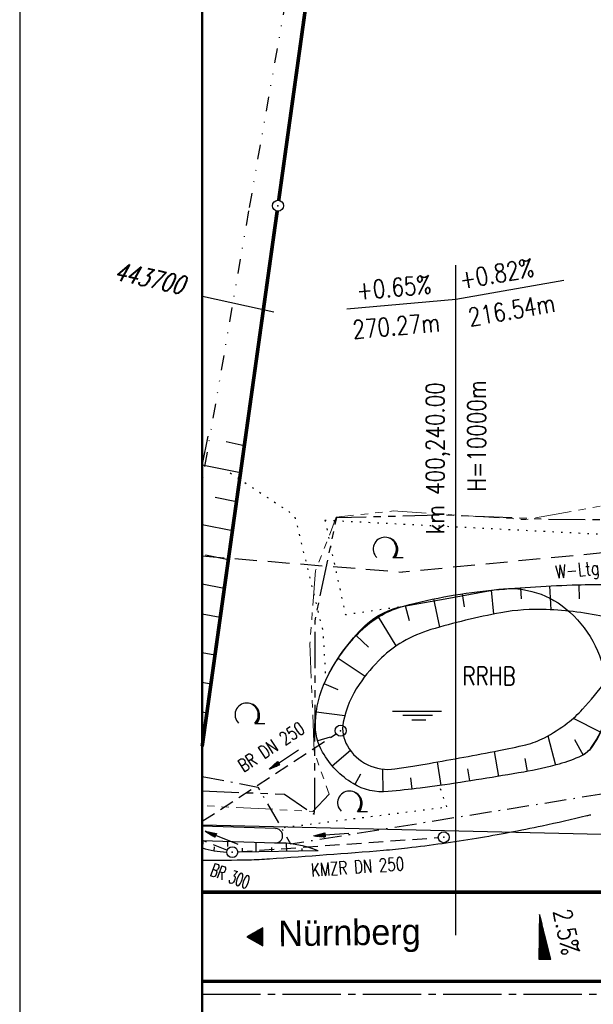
# Model space of a CAD drawing. Extents: x 0 to 1135, y 0 to 420.
# Tile 5 of 77: x 0 to 79, y 213 to 348. Entities that reach past the tile are written whole.
import ezdxf
from ezdxf.enums import TextEntityAlignment as Align

# ---------------------------------------------------------------- set-up
doc = ezdxf.new("R2010")
doc.units = 0
doc.header["$LTSCALE"] = 2
doc.header["$MEASUREMENT"] = 0
for name, pattern in [('ACHSE', [5.5, 4, -0.5, 0.5, -0.5]), ('AUSGEZOGEN', [0]), ('BAB-FM2', [2.6, 1.5, -0.5, 0.1, -0.5]), ('EinAusfädelung', [3.5, 2.5, -1]), ('GESTRICH-X2', [1.5, 1, -0.5]), ('GESTRICHELTX3', [2.25, 1.5, -0.75]), ('GETRENNTX3', [3.25, 1, -0.75, 0, -0.75, 0, -0.75]), ('PHANTOMX2', [5, 2.5, -0.5, 0.5, -0.5, 0.5, -0.5]), ('PUNKTX2_STR', [0.6, 0.1, -0.5])]:
    doc.linetypes.add(name, pattern=pattern)
doc.layers.get('0').update_dxf_attribs({"color": 8, "linetype": 'AUSGEZOGEN'})
for name, color, linetype in [('ACHSETOP', 250, 'ACHSE'), ('BAB_FM', 8, 'BAB-FM2'), ('BOESCHG', 8, 'AUSGEZOGEN'), ('EINAUSF', 8, 'EinAusfädelung'), ('FBRTOP', 8, 'AUSGEZOGEN'), ('GEF', 8, 'AUSGEZOGEN'), ('GRENZL-BAB', 7, 'AUSGEZOGEN'), ('GRENZP-BAB', 7, 'AUSGEZOGEN'), ('KANAL', 200, 'GESTRICH-X2'), ('Lichtwellenleiter COLT', 8, 'PHANTOMX2'), ('Lichtwellenleiter GLH', 8, 'PHANTOMX2'), ('MULDE', 8, 'AUSGEZOGEN'), ('NETZ', 250, 'AUSGEZOGEN'), ('NUTZUNG', 8, 'PUNKTX2_STR'), ('NZ', 8, 'AUSGEZOGEN'), ('PFEIL', 200, 'CONTINUOUS'), ('RAHMEN', 250, 'AUSGEZOGEN'), ('RICHTUNG', 250, 'CONTINUOUS'), ('RRB', 4, 'AUSGEZOGEN'), ('SCHSYMBOL', 200, 'AUSGEZOGEN'), ('Telekom', 8, 'GETRENNTX3'), ('TEXTO', 200, 'CONTINUOUS'), ('TEXTU', 4, 'CONTINUOUS'), ('W-LTG', 8, 'GESTRICHELTX3'), ('WALD', 8, 'AUSGEZOGEN')]:
    doc.layers.add(name, color=color, linetype=linetype)
doc.styles.add('ROMANS', font='romans.shx', dxfattribs={"width": 0.8})
doc.styles.add('UNIR-O', font='unir_o.shx')

# ---------------------------------------------------------------- blocks, each defined once
blk = doc.blocks.new('LW')
at = {"color": 0}
blk.add_line((1.18, 0), (2.58, 0), dxfattribs=at)
for centre, radius, start, end in [((0.07, 1.19), 1.6, 312.7202, 226.7249), ((0.17, 1.08), 1.68, 321.1992, 68.9844), ((0.08, 1.13), 1.67, 319.2916, 65.2101)]:
    blk.add_arc(centre, radius, start, end, dxfattribs=at)
blk = doc.blocks.new('RPFEIL')
at = {"color": 0}
for p, q in [((0, 0), (-1.25, -2.17)), ((-0.75, -2.17), (-0.75, -1.3)), ((-0.65, -2.17), (-0.65, -1.13)), ((-0.55, -2.17), (-0.55, -0.95)), ((-0.45, -2.17), (-0.45, -0.78)), ((-0.35, -2.17), (-0.35, -0.61)), ((-0.25, -2.17), (-0.25, -0.43)), ((-0.15, -2.17), (-0.15, -0.26)), ((-0.05, -2.17), (-0.05, -0.09)), ((1.25, -2.17), (0, 0)), ((0.05, -2.17), (0.05, -0.09)), ((0.15, -2.17), (0.15, -0.26)), ((0.25, -2.17), (0.25, -0.43)), ((0.35, -2.17), (0.35, -0.61)), ((0.45, -2.17), (0.45, -0.78)), ((0.55, -2.17), (0.55, -0.95)), ((0.65, -2.17), (0.65, -1.13)), ((0.75, -2.17), (0.75, -1.3)), ((-1.25, -2.17), (1.25, -2.17)), ((-1.15, -2.17), (-1.15, -1.99)), ((-1.05, -2.17), (-1.05, -1.82)), ((-0.95, -2.17), (-0.95, -1.65)), ((-0.85, -2.17), (-0.85, -1.47)), ((0.85, -2.17), (0.85, -1.47)), ((0.95, -2.17), (0.95, -1.65)), ((1.05, -2.17), (1.05, -1.82)), ((1.15, -2.17), (1.15, -1.99))]:
    blk.add_line(p, q, dxfattribs=at)
blk = doc.blocks.new('*X16')
at = {"color": 0}
for p, q in [((725.83, 193.84), (727.44, 195.45)), ((725.83, 193.85), (727.43, 195.45)), ((725.83, 193.86), (727.42, 195.45)), ((725.83, 193.87), (727.41, 195.45)), ((725.83, 193.88), (727.4, 195.45)), ((725.83, 193.89), (727.39, 195.45)), ((725.83, 193.9), (727.38, 195.45)), ((725.83, 193.91), (727.37, 195.45)), ((725.83, 193.91), (727.37, 195.45)), ((725.83, 193.92), (727.36, 195.45)), ((725.83, 193.93), (727.35, 195.45)), ((725.83, 193.94), (727.34, 195.45)), ((725.83, 193.95), (727.33, 195.45)), ((725.83, 193.96), (727.32, 195.45)), ((725.83, 193.97), (727.31, 195.45)), ((725.83, 193.98), (727.3, 195.45)), ((725.83, 193.99), (727.29, 195.45)), ((725.83, 193.99), (727.29, 195.45)), ((725.83, 194), (727.28, 195.45)), ((725.83, 194.01), (727.27, 195.45)), ((725.83, 194.02), (727.26, 195.45)), ((725.83, 194.03), (727.25, 195.45)), ((725.83, 194.04), (727.24, 195.45)), ((725.83, 194.05), (727.23, 195.45)), ((725.83, 194.06), (727.22, 195.45)), ((725.83, 194.06), (727.21, 195.45)), ((725.83, 194.07), (727.21, 195.45)), ((725.83, 194.08), (727.2, 195.45)), ((725.83, 194.09), (727.19, 195.45)), ((725.83, 194.1), (727.18, 195.45)), ((725.83, 194.11), (727.17, 195.45)), ((725.83, 194.12), (727.16, 195.45)), ((725.83, 194.13), (727.15, 195.45)), ((725.83, 194.14), (727.14, 195.45)), ((725.83, 194.14), (727.14, 195.45)), ((725.83, 194.15), (727.13, 195.45)), ((725.83, 194.16), (727.12, 195.45)), ((725.83, 194.17), (727.11, 195.45)), ((725.83, 194.18), (727.1, 195.45)), ((725.83, 194.19), (727.09, 195.45)), ((725.83, 194.2), (727.08, 195.45)), ((725.83, 194.21), (727.07, 195.45)), ((725.83, 194.21), (727.06, 195.45)), ((725.83, 194.22), (727.06, 195.45)), ((725.83, 194.23), (727.05, 195.45)), ((725.83, 194.24), (727.04, 195.45)), ((725.83, 194.25), (727.03, 195.45)), ((725.83, 194.26), (727.02, 195.45)), ((725.83, 194.27), (727.01, 195.45)), ((725.83, 194.28), (727, 195.45)), ((725.83, 194.29), (726.99, 195.45)), ((725.83, 194.29), (726.99, 195.45)), ((725.83, 194.3), (726.98, 195.45)), ((725.83, 194.31), (726.97, 195.45)), ((725.83, 194.32), (726.96, 195.45)), ((725.83, 194.33), (726.95, 195.45)), ((725.83, 194.34), (726.94, 195.45)), ((725.83, 194.35), (726.93, 195.45)), ((725.83, 194.36), (726.92, 195.45)), ((725.83, 194.37), (726.91, 195.45)), ((725.83, 194.37), (726.91, 195.45)), ((725.83, 194.38), (726.9, 195.45)), ((725.83, 194.39), (726.89, 195.45)), ((725.83, 194.4), (726.88, 195.45)), ((725.83, 194.41), (726.87, 195.45)), ((725.83, 194.42), (726.86, 195.45)), ((725.83, 194.43), (726.85, 195.45)), ((725.83, 194.44), (726.84, 195.45)), ((725.83, 194.44), (726.83, 195.45)), ((725.83, 194.45), (726.83, 195.45)), ((725.83, 194.46), (726.82, 195.45)), ((725.83, 194.47), (726.81, 195.45)), ((725.83, 194.48), (726.8, 195.45)), ((725.83, 194.49), (726.79, 195.45)), ((725.83, 194.5), (726.78, 195.45)), ((725.83, 194.51), (726.77, 195.45)), ((725.83, 194.52), (726.76, 195.45)), ((725.83, 194.52), (726.76, 195.45)), ((725.83, 194.53), (726.75, 195.45)), ((725.83, 194.54), (726.74, 195.45)), ((725.83, 194.55), (726.73, 195.45)), ((725.83, 194.56), (726.72, 195.45)), ((725.83, 194.57), (726.71, 195.45)), ((725.83, 194.58), (726.7, 195.45)), ((725.83, 194.59), (726.69, 195.45)), ((725.83, 194.59), (726.68, 195.45)), ((725.83, 194.6), (726.68, 195.45)), ((725.83, 194.61), (726.67, 195.45)), ((725.83, 194.62), (726.66, 195.45)), ((725.83, 194.63), (726.65, 195.45)), ((725.83, 194.64), (726.64, 195.45)), ((725.83, 194.65), (726.63, 195.45)), ((725.83, 194.66), (726.62, 195.45)), ((725.83, 194.67), (726.61, 195.45)), ((725.83, 194.67), (726.61, 195.45)), ((725.83, 194.68), (726.6, 195.45)), ((725.83, 194.69), (726.59, 195.45)), ((725.83, 194.7), (726.58, 195.45)), ((725.83, 194.71), (726.57, 195.45)), ((725.83, 194.72), (726.56, 195.45)), ((725.83, 194.73), (726.55, 195.45)), ((725.83, 194.74), (726.54, 195.45)), ((725.83, 194.75), (726.53, 195.45)), ((725.83, 194.75), (726.53, 195.45)), ((725.83, 194.76), (726.52, 195.45)), ((725.83, 194.77), (726.51, 195.45)), ((725.83, 194.78), (726.5, 195.45)), ((725.83, 194.79), (726.49, 195.45)), ((725.83, 194.8), (726.48, 195.45)), ((725.83, 194.81), (726.47, 195.45)), ((725.83, 194.82), (726.46, 195.45)), ((725.83, 194.82), (726.45, 195.45)), ((725.83, 194.83), (726.45, 195.45)), ((725.83, 194.84), (726.44, 195.45)), ((725.83, 194.85), (726.43, 195.45)), ((725.83, 194.86), (726.42, 195.45)), ((725.83, 194.87), (726.41, 195.45)), ((725.83, 194.88), (726.4, 195.45)), ((725.83, 194.89), (726.39, 195.45)), ((725.83, 194.9), (726.38, 195.45)), ((725.83, 194.9), (726.38, 195.45)), ((725.83, 194.91), (726.37, 195.45)), ((725.83, 194.92), (726.36, 195.45)), ((725.83, 194.93), (726.35, 195.45)), ((725.83, 194.94), (726.34, 195.45)), ((725.83, 194.95), (726.33, 195.45)), ((725.83, 194.96), (726.32, 195.45)), ((725.83, 194.97), (726.31, 195.45)), ((725.83, 194.98), (726.3, 195.45)), ((725.83, 194.98), (726.3, 195.45)), ((725.83, 194.99), (726.29, 195.45)), ((725.83, 195), (726.28, 195.45)), ((725.83, 195.01), (726.27, 195.45)), ((725.83, 195.02), (726.26, 195.45)), ((725.83, 195.03), (726.25, 195.45)), ((725.83, 195.04), (726.24, 195.45)), ((725.83, 195.05), (726.23, 195.45)), ((725.83, 195.05), (726.22, 195.45)), ((725.83, 195.06), (726.22, 195.45)), ((725.83, 195.07), (726.21, 195.45)), ((725.83, 195.08), (726.2, 195.45)), ((725.83, 195.09), (726.19, 195.45)), ((725.83, 195.1), (726.18, 195.45)), ((725.83, 195.11), (726.17, 195.45)), ((725.83, 195.12), (726.16, 195.45)), ((725.83, 195.13), (726.15, 195.45)), ((725.83, 195.13), (726.15, 195.45)), ((725.83, 195.14), (726.14, 195.45)), ((725.83, 195.15), (726.13, 195.45)), ((725.83, 195.16), (726.12, 195.45)), ((725.83, 195.17), (726.11, 195.45)), ((725.83, 195.18), (726.1, 195.45)), ((725.83, 195.19), (726.09, 195.45)), ((725.83, 195.2), (726.08, 195.45)), ((725.83, 195.2), (726.07, 195.45)), ((725.83, 195.21), (726.07, 195.45)), ((725.83, 195.22), (726.06, 195.45)), ((725.83, 195.23), (726.05, 195.45)), ((725.83, 195.24), (726.04, 195.45)), ((725.83, 195.25), (726.03, 195.45)), ((725.83, 195.26), (726.02, 195.45)), ((725.83, 195.27), (726.01, 195.45)), ((725.83, 195.28), (726, 195.45)), ((725.83, 195.28), (726, 195.45)), ((725.83, 195.29), (725.99, 195.45)), ((725.83, 195.3), (725.98, 195.45)), ((725.83, 195.31), (725.97, 195.45)), ((725.83, 195.32), (725.96, 195.45)), ((725.83, 195.33), (725.95, 195.45)), ((725.83, 195.34), (725.94, 195.45)), ((725.83, 195.35), (725.93, 195.45)), ((725.83, 195.36), (725.92, 195.45)), ((725.83, 195.36), (725.92, 195.45)), ((725.83, 195.37), (725.91, 195.45)), ((725.83, 195.38), (725.9, 195.45)), ((725.83, 195.39), (725.89, 195.45)), ((725.83, 195.4), (725.88, 195.45)), ((725.83, 195.41), (725.87, 195.45)), ((725.83, 195.42), (725.86, 195.45)), ((725.83, 195.43), (725.85, 195.45)), ((725.83, 195.43), (725.84, 195.45)), ((725.83, 195.44), (725.84, 195.45)), ((725.83, 193.83), (727.43, 195.43)), ((725.83, 193.82), (727.43, 195.42)), ((725.83, 193.81), (727.43, 195.41)), ((725.83, 193.8), (727.42, 195.4)), ((725.83, 193.79), (727.42, 195.38)), ((725.83, 193.78), (727.42, 195.37)), ((725.83, 193.77), (727.41, 195.36)), ((725.83, 193.76), (727.41, 195.35)), ((725.83, 193.76), (727.41, 195.34)), ((725.83, 193.75), (727.4, 195.32)), ((725.83, 193.74), (727.4, 195.31)), ((725.83, 193.73), (727.4, 195.3)), ((725.83, 193.72), (727.4, 195.29)), ((725.83, 193.71), (727.39, 195.28)), ((725.83, 193.7), (727.39, 195.26)), ((725.83, 193.69), (727.39, 195.25)), ((725.83, 193.68), (727.38, 195.24)), ((725.83, 193.68), (727.38, 195.23)), ((725.83, 193.67), (727.38, 195.22)), ((725.83, 193.66), (727.37, 195.2)), ((725.83, 193.65), (727.37, 195.19)), ((725.83, 193.64), (727.37, 195.18)), ((725.83, 193.63), (727.36, 195.17)), ((725.83, 193.62), (727.36, 195.16)), ((725.83, 193.61), (727.36, 195.14)), ((725.83, 193.61), (727.35, 195.13)), ((725.83, 193.6), (727.35, 195.12)), ((725.83, 193.59), (727.35, 195.11)), ((725.83, 193.58), (727.34, 195.1)), ((725.83, 193.57), (727.34, 195.08)), ((725.83, 193.56), (727.34, 195.07)), ((725.83, 193.55), (727.34, 195.06)), ((725.83, 193.54), (727.33, 195.05)), ((725.83, 193.53), (727.33, 195.04)), ((725.83, 193.53), (727.33, 195.02)), ((725.83, 193.52), (727.32, 195.01)), ((725.83, 193.51), (727.32, 195)), ((725.83, 193.5), (727.32, 194.99)), ((725.83, 193.49), (727.31, 194.98)), ((725.83, 193.48), (727.31, 194.96)), ((725.83, 193.47), (727.31, 194.95)), ((725.83, 193.46), (727.3, 194.94)), ((725.83, 193.45), (727.3, 194.93)), ((725.83, 193.45), (727.3, 194.92)), ((725.83, 193.44), (727.29, 194.91)), ((725.83, 193.43), (727.29, 194.89)), ((725.83, 193.42), (727.29, 194.88)), ((725.83, 193.41), (727.29, 194.87)), ((725.83, 193.4), (727.28, 194.86)), ((725.83, 193.39), (727.28, 194.85)), ((725.83, 193.38), (727.28, 194.83)), ((725.83, 193.38), (727.27, 194.82)), ((725.83, 193.37), (727.27, 194.81)), ((725.83, 193.36), (727.27, 194.8)), ((725.83, 193.35), (727.26, 194.79)), ((725.83, 193.34), (727.26, 194.77)), ((725.83, 193.33), (727.26, 194.76)), ((725.83, 193.32), (727.25, 194.75)), ((725.83, 193.31), (727.25, 194.74)), ((725.83, 193.3), (727.25, 194.73)), ((725.83, 193.3), (727.24, 194.71)), ((725.83, 193.29), (727.24, 194.7)), ((725.83, 193.28), (727.24, 194.69)), ((725.83, 193.27), (727.23, 194.68)), ((725.83, 193.26), (727.23, 194.67)), ((725.83, 193.25), (727.23, 194.65)), ((725.83, 193.24), (727.23, 194.64)), ((725.83, 193.23), (727.22, 194.63)), ((725.83, 193.22), (727.22, 194.62)), ((725.83, 193.22), (727.22, 194.61)), ((725.83, 193.21), (727.21, 194.59)), ((725.83, 193.2), (727.21, 194.58)), ((725.83, 193.19), (727.21, 194.57)), ((725.83, 193.18), (727.2, 194.56)), ((725.83, 193.17), (727.2, 194.55)), ((725.83, 193.16), (727.2, 194.53)), ((725.83, 193.15), (727.19, 194.52)), ((725.83, 193.15), (727.19, 194.51)), ((725.83, 193.14), (727.19, 194.5)), ((725.83, 193.13), (727.18, 194.49)), ((725.83, 193.12), (727.18, 194.47)), ((725.83, 193.11), (727.18, 194.46)), ((725.83, 193.1), (727.17, 194.45)), ((725.83, 193.09), (727.17, 194.44)), ((725.83, 193.08), (727.17, 194.43)), ((725.83, 193.07), (727.17, 194.41)), ((725.83, 193.07), (727.16, 194.4)), ((725.83, 193.06), (727.16, 194.39)), ((725.83, 193.05), (727.16, 194.38)), ((725.83, 193.04), (727.15, 194.37)), ((725.83, 193.03), (727.15, 194.35)), ((725.83, 193.02), (727.15, 194.34)), ((725.83, 193.01), (727.14, 194.33)), ((725.83, 193), (727.14, 194.32)), ((725.83, 193), (727.14, 194.31)), ((725.83, 192.99), (727.13, 194.29)), ((725.83, 192.98), (727.13, 194.28)), ((725.83, 192.97), (727.13, 194.27)), ((725.83, 192.96), (727.12, 194.26)), ((725.83, 192.95), (727.12, 194.25)), ((725.83, 192.94), (727.12, 194.23)), ((725.83, 192.93), (727.11, 194.22)), ((725.83, 192.92), (727.11, 194.21)), ((725.83, 192.92), (727.11, 194.2)), ((725.83, 192.91), (727.11, 194.19)), ((725.83, 192.9), (727.1, 194.17)), ((725.83, 192.89), (727.1, 194.16)), ((725.83, 192.88), (727.1, 194.15)), ((725.83, 192.87), (727.09, 194.14)), ((725.83, 192.86), (727.09, 194.13)), ((725.83, 192.85), (727.09, 194.11)), ((725.83, 192.84), (727.08, 194.1)), ((725.83, 192.84), (727.08, 194.09)), ((725.83, 192.83), (727.08, 194.08)), ((725.83, 192.82), (727.07, 194.07)), ((725.83, 192.81), (727.07, 194.05)), ((725.83, 192.8), (727.07, 194.04)), ((725.83, 192.79), (727.06, 194.03)), ((725.83, 192.78), (727.06, 194.02)), ((725.83, 192.77), (727.06, 194.01)), ((725.83, 192.77), (727.05, 193.99)), ((725.83, 192.76), (727.05, 193.98)), ((725.83, 192.75), (727.05, 193.97)), ((725.83, 192.74), (727.05, 193.96)), ((725.83, 192.73), (727.04, 193.95)), ((725.83, 192.72), (727.04, 193.93)), ((725.83, 192.71), (727.04, 193.92)), ((725.83, 192.7), (727.03, 193.91)), ((725.83, 192.69), (727.03, 193.9)), ((725.83, 192.69), (727.03, 193.89)), ((725.83, 192.68), (727.02, 193.87)), ((725.83, 192.67), (727.02, 193.86)), ((725.83, 192.66), (727.02, 193.85)), ((725.83, 192.65), (727.01, 193.84)), ((725.83, 192.64), (727.01, 193.83)), ((725.83, 192.63), (727.01, 193.81)), ((725.83, 192.62), (727, 193.8)), ((725.83, 192.62), (727, 193.79)), ((725.83, 192.61), (727, 193.78)), ((725.83, 192.6), (726.99, 193.77)), ((725.83, 192.59), (726.99, 193.75)), ((725.83, 192.58), (726.99, 193.74)), ((725.83, 192.57), (726.99, 193.73)), ((725.83, 192.56), (726.98, 193.72)), ((725.83, 192.55), (726.98, 193.71)), ((725.83, 192.54), (726.98, 193.69)), ((725.83, 192.54), (726.97, 193.68)), ((725.83, 192.53), (726.97, 193.67)), ((725.83, 192.52), (726.97, 193.66)), ((725.83, 192.51), (726.96, 193.65)), ((725.83, 192.5), (726.96, 193.63)), ((725.83, 192.49), (726.96, 193.62)), ((725.83, 192.48), (726.95, 193.61)), ((725.83, 192.47), (726.95, 193.6)), ((725.83, 192.46), (726.95, 193.59)), ((725.83, 192.46), (726.94, 193.57)), ((725.83, 192.45), (726.94, 193.56)), ((725.83, 192.44), (726.94, 193.55)), ((725.83, 192.43), (726.94, 193.54)), ((725.83, 192.42), (726.93, 193.53)), ((725.83, 192.41), (726.93, 193.51)), ((725.83, 192.4), (726.93, 193.5)), ((725.83, 192.39), (726.92, 193.49)), ((725.83, 192.39), (726.92, 193.48)), ((725.83, 192.38), (726.92, 193.47)), ((725.83, 192.37), (726.91, 193.45)), ((725.83, 192.36), (726.91, 193.44)), ((725.83, 192.35), (726.91, 193.43)), ((725.83, 192.34), (726.9, 193.42)), ((725.83, 192.33), (726.9, 193.41)), ((725.83, 192.32), (726.9, 193.39)), ((725.83, 192.31), (726.89, 193.38)), ((725.83, 192.31), (726.89, 193.37)), ((725.83, 192.3), (726.89, 193.36)), ((725.83, 192.29), (726.88, 193.35)), ((725.83, 192.28), (726.88, 193.33)), ((725.83, 192.27), (726.88, 193.32)), ((725.83, 192.26), (726.88, 193.31)), ((725.83, 192.25), (726.87, 193.3)), ((725.83, 192.24), (726.87, 193.29)), ((725.83, 192.24), (726.87, 193.27)), ((725.83, 192.23), (726.86, 193.26)), ((725.83, 192.22), (726.86, 193.25)), ((725.83, 192.21), (726.86, 193.24)), ((725.83, 192.2), (726.85, 193.23)), ((725.83, 192.19), (726.85, 193.21)), ((725.83, 192.18), (726.85, 193.2)), ((725.83, 192.17), (726.84, 193.19)), ((725.83, 192.16), (726.84, 193.18)), ((725.83, 192.16), (726.84, 193.17)), ((725.83, 192.15), (726.83, 193.15)), ((725.83, 192.14), (726.83, 193.14)), ((725.83, 192.13), (726.83, 193.13)), ((725.83, 192.12), (726.82, 193.12)), ((725.83, 192.11), (726.82, 193.11)), ((725.83, 192.1), (726.82, 193.09)), ((725.83, 192.09), (726.82, 193.08)), ((725.83, 192.08), (726.81, 193.07)), ((725.83, 192.08), (726.81, 193.06)), ((725.83, 192.07), (726.81, 193.05)), ((725.83, 192.06), (726.8, 193.03)), ((725.83, 192.05), (726.8, 193.02)), ((725.83, 192.04), (726.8, 193.01)), ((725.83, 192.03), (726.79, 193)), ((725.83, 192.02), (726.79, 192.99)), ((725.83, 192.01), (726.79, 192.97)), ((725.83, 192.01), (726.78, 192.96)), ((725.83, 192), (726.78, 192.95)), ((725.83, 191.99), (726.78, 192.94)), ((725.83, 191.98), (726.77, 192.93)), ((725.83, 191.97), (726.77, 192.91)), ((725.83, 191.96), (726.77, 192.9)), ((725.83, 191.95), (726.76, 192.89)), ((725.83, 191.94), (726.76, 192.88)), ((725.83, 191.93), (726.76, 192.87)), ((725.83, 191.93), (726.76, 192.85)), ((725.83, 191.92), (726.75, 192.84)), ((725.83, 191.91), (726.75, 192.83)), ((725.83, 191.9), (726.75, 192.82)), ((725.83, 191.89), (726.74, 192.81)), ((725.83, 191.88), (726.74, 192.79)), ((725.83, 191.87), (726.74, 192.78)), ((725.83, 191.86), (726.73, 192.77)), ((725.83, 191.85), (726.73, 192.76)), ((725.83, 191.85), (726.73, 192.75)), ((725.83, 191.84), (726.72, 192.73)), ((725.83, 191.83), (726.72, 192.72)), ((725.83, 191.82), (726.72, 192.71)), ((725.83, 191.81), (726.71, 192.7)), ((725.83, 191.8), (726.71, 192.69)), ((725.83, 191.79), (726.71, 192.67)), ((725.83, 191.78), (726.7, 192.66)), ((725.83, 191.78), (726.7, 192.65)), ((725.83, 191.77), (726.7, 192.64)), ((725.83, 191.76), (726.7, 192.63)), ((725.83, 191.75), (726.69, 192.61)), ((725.83, 191.74), (726.69, 192.6)), ((725.83, 191.73), (726.69, 192.59)), ((725.83, 191.72), (726.68, 192.58)), ((725.83, 191.71), (726.68, 192.57)), ((725.83, 191.7), (726.68, 192.55)), ((725.83, 191.7), (726.67, 192.54)), ((725.83, 191.69), (726.67, 192.53)), ((725.83, 191.68), (726.67, 192.52)), ((725.83, 191.67), (726.66, 192.51)), ((725.83, 191.66), (726.66, 192.49)), ((725.83, 191.65), (726.66, 192.48)), ((725.83, 191.64), (726.65, 192.47)), ((725.83, 191.63), (726.65, 192.46)), ((725.83, 191.63), (726.65, 192.45)), ((725.83, 191.62), (726.64, 192.43)), ((725.83, 191.61), (726.64, 192.42)), ((725.83, 191.6), (726.64, 192.41)), ((725.83, 191.59), (726.64, 192.4)), ((725.83, 191.58), (726.63, 192.39)), ((725.83, 191.57), (726.63, 192.37)), ((725.83, 191.56), (726.63, 192.36)), ((725.83, 191.55), (726.62, 192.35)), ((725.83, 191.55), (726.62, 192.34)), ((725.83, 191.54), (726.62, 192.33)), ((725.83, 191.53), (726.61, 192.31)), ((725.83, 191.52), (726.61, 192.3)), ((725.83, 191.51), (726.61, 192.29)), ((725.83, 191.5), (726.6, 192.28)), ((725.83, 191.49), (726.6, 192.27)), ((725.83, 191.48), (726.6, 192.25)), ((725.83, 191.47), (726.59, 192.24)), ((725.83, 191.47), (726.59, 192.23)), ((725.83, 191.46), (726.59, 192.22)), ((725.83, 191.45), (726.59, 192.21)), ((725.83, 191.44), (726.58, 192.19)), ((725.83, 191.43), (726.58, 192.18)), ((725.83, 191.42), (726.58, 192.17)), ((725.83, 191.41), (726.57, 192.16)), ((725.83, 191.4), (726.57, 192.15)), ((725.83, 191.4), (726.57, 192.13)), ((725.83, 191.39), (726.56, 192.12)), ((725.83, 191.38), (726.56, 192.11)), ((725.83, 191.37), (726.56, 192.1)), ((725.83, 191.36), (726.55, 192.09)), ((725.83, 191.35), (726.55, 192.07)), ((725.83, 191.34), (726.55, 192.06)), ((725.83, 191.33), (726.54, 192.05)), ((725.83, 191.32), (726.54, 192.04)), ((725.83, 191.32), (726.54, 192.03)), ((725.83, 191.31), (726.53, 192.01)), ((725.83, 191.3), (726.53, 192)), ((725.83, 191.29), (726.53, 191.99)), ((725.83, 191.28), (726.53, 191.98)), ((725.83, 191.27), (726.52, 191.97)), ((725.83, 191.26), (726.52, 191.95)), ((725.83, 191.25), (726.52, 191.94)), ((725.83, 191.25), (726.51, 191.93)), ((725.83, 191.24), (726.51, 191.92)), ((725.83, 191.23), (726.51, 191.91)), ((725.83, 191.22), (726.5, 191.89)), ((725.83, 191.21), (726.5, 191.88)), ((725.83, 191.2), (726.5, 191.87)), ((725.83, 191.19), (726.49, 191.86)), ((725.83, 191.18), (726.49, 191.85)), ((725.83, 191.17), (726.49, 191.84)), ((725.83, 191.17), (726.48, 191.82)), ((725.83, 191.16), (726.48, 191.81)), ((725.83, 191.15), (726.48, 191.8)), ((725.83, 191.14), (726.47, 191.79)), ((725.83, 191.13), (726.47, 191.78)), ((725.83, 191.12), (726.47, 191.76)), ((725.83, 191.11), (726.47, 191.75)), ((725.83, 191.1), (726.46, 191.74)), ((725.83, 191.09), (726.46, 191.73)), ((725.83, 191.09), (726.46, 191.72)), ((725.83, 191.08), (726.45, 191.7)), ((725.83, 191.07), (726.45, 191.69)), ((725.83, 191.06), (726.45, 191.68)), ((725.83, 191.05), (726.44, 191.67)), ((725.83, 191.04), (726.44, 191.66)), ((725.83, 191.03), (726.44, 191.64)), ((725.83, 191.02), (726.43, 191.63)), ((725.83, 191.02), (726.43, 191.62)), ((725.83, 191.01), (726.43, 191.61)), ((725.83, 191), (726.42, 191.6)), ((725.83, 190.99), (726.42, 191.58)), ((725.83, 190.98), (726.42, 191.57)), ((725.83, 190.97), (726.41, 191.56)), ((725.83, 190.96), (726.41, 191.55)), ((725.83, 190.95), (726.41, 191.54)), ((725.83, 190.94), (726.41, 191.52)), ((725.83, 190.94), (726.4, 191.51)), ((725.83, 190.93), (726.4, 191.5)), ((725.83, 190.92), (726.4, 191.49)), ((725.83, 190.91), (726.39, 191.48)), ((725.83, 190.9), (726.39, 191.46)), ((725.83, 190.89), (726.39, 191.45)), ((725.83, 190.88), (726.38, 191.44)), ((725.83, 190.87), (726.38, 191.43)), ((725.83, 190.87), (726.38, 191.42)), ((725.83, 190.86), (726.37, 191.4)), ((725.83, 190.85), (726.37, 191.39)), ((725.83, 190.84), (726.37, 191.38)), ((725.83, 190.83), (726.36, 191.37)), ((725.83, 190.82), (726.36, 191.36)), ((725.83, 190.81), (726.36, 191.34)), ((725.83, 190.8), (726.35, 191.33)), ((725.83, 190.79), (726.35, 191.32)), ((725.83, 190.79), (726.35, 191.31)), ((725.83, 190.78), (726.35, 191.3)), ((725.83, 190.77), (726.34, 191.28)), ((725.83, 190.76), (726.34, 191.27)), ((725.83, 190.75), (726.34, 191.26)), ((725.83, 190.74), (726.33, 191.25)), ((725.83, 190.73), (726.33, 191.24)), ((725.83, 190.72), (726.33, 191.22)), ((725.83, 190.71), (726.32, 191.21)), ((725.83, 190.71), (726.32, 191.2)), ((725.83, 190.7), (726.32, 191.19)), ((725.83, 190.69), (726.31, 191.18)), ((725.83, 190.68), (726.31, 191.16)), ((725.83, 190.67), (726.31, 191.15)), ((725.83, 190.66), (726.3, 191.14)), ((725.83, 190.65), (726.3, 191.13)), ((725.83, 190.64), (726.3, 191.12)), ((725.83, 190.64), (726.29, 191.1)), ((725.83, 190.63), (726.29, 191.09)), ((725.83, 190.62), (726.29, 191.08)), ((725.83, 190.61), (726.29, 191.07)), ((725.83, 190.6), (726.28, 191.06)), ((725.83, 190.59), (726.28, 191.04)), ((725.83, 190.58), (726.28, 191.03)), ((725.83, 190.57), (726.27, 191.02)), ((725.83, 190.56), (726.27, 191.01)), ((725.83, 190.56), (726.27, 191)), ((725.83, 190.55), (726.26, 190.98)), ((725.83, 190.54), (726.26, 190.97)), ((725.83, 190.53), (726.26, 190.96)), ((725.83, 190.52), (726.25, 190.95)), ((725.83, 190.51), (726.25, 190.94)), ((725.83, 190.5), (726.25, 190.92)), ((725.83, 190.49), (726.24, 190.91)), ((725.83, 190.48), (726.24, 190.9)), ((725.83, 190.48), (726.24, 190.89)), ((725.83, 190.47), (726.24, 190.88)), ((725.83, 190.46), (726.23, 190.86)), ((725.83, 190.45), (726.23, 190.85)), ((725.83, 190.44), (726.23, 190.84)), ((725.83, 190.43), (726.22, 190.83)), ((725.83, 190.42), (726.22, 190.82)), ((725.83, 190.41), (726.22, 190.8)), ((725.83, 190.41), (726.21, 190.79)), ((725.83, 190.4), (726.21, 190.78)), ((725.83, 190.39), (726.21, 190.77)), ((725.83, 190.38), (726.2, 190.76)), ((725.83, 190.37), (726.2, 190.74)), ((725.83, 190.36), (726.2, 190.73)), ((725.83, 190.35), (726.19, 190.72)), ((725.83, 190.34), (726.19, 190.71)), ((725.83, 190.33), (726.19, 190.7)), ((725.83, 190.33), (726.18, 190.68)), ((725.83, 190.32), (726.18, 190.67)), ((725.83, 190.31), (726.18, 190.66)), ((725.83, 190.3), (726.18, 190.65)), ((725.83, 190.29), (726.17, 190.64)), ((725.83, 190.28), (726.17, 190.62)), ((725.83, 190.27), (726.17, 190.61)), ((725.83, 190.26), (726.16, 190.6)), ((725.83, 190.26), (726.16, 190.59)), ((725.83, 190.25), (726.16, 190.58)), ((725.83, 190.24), (726.15, 190.56)), ((725.83, 190.23), (726.15, 190.55)), ((725.83, 190.22), (726.15, 190.54)), ((725.83, 190.21), (726.14, 190.53)), ((725.83, 190.2), (726.14, 190.52)), ((725.83, 190.19), (726.14, 190.5)), ((725.83, 190.18), (726.13, 190.49)), ((725.83, 190.18), (726.13, 190.48)), ((725.83, 190.17), (726.13, 190.47)), ((725.83, 190.16), (726.12, 190.46)), ((725.83, 190.15), (726.12, 190.44)), ((725.83, 190.14), (726.12, 190.43)), ((725.83, 190.13), (726.12, 190.42)), ((725.83, 190.12), (726.11, 190.41)), ((725.83, 190.11), (726.11, 190.4)), ((725.83, 190.1), (726.11, 190.38)), ((725.83, 190.1), (726.1, 190.37)), ((725.83, 190.09), (726.1, 190.36)), ((725.83, 190.08), (726.1, 190.35)), ((725.83, 190.07), (726.09, 190.34)), ((725.83, 190.06), (726.09, 190.32)), ((725.83, 190.05), (726.09, 190.31)), ((725.83, 190.04), (726.08, 190.3)), ((725.83, 190.03), (726.08, 190.29)), ((725.83, 190.03), (726.08, 190.28)), ((725.83, 190.02), (726.07, 190.26)), ((725.83, 190.01), (726.07, 190.25)), ((725.83, 190), (726.07, 190.24)), ((725.83, 189.99), (726.06, 190.23)), ((725.83, 189.98), (726.06, 190.22)), ((725.83, 189.97), (726.06, 190.2)), ((725.83, 189.96), (726.06, 190.19)), ((725.83, 189.95), (726.05, 190.18)), ((725.83, 189.95), (726.05, 190.17)), ((725.83, 189.94), (726.05, 190.16)), ((725.83, 189.93), (726.04, 190.14)), ((725.83, 189.92), (726.04, 190.13)), ((725.83, 189.91), (726.04, 190.12)), ((725.83, 189.9), (726.03, 190.11)), ((725.83, 189.89), (726.03, 190.1)), ((725.83, 189.88), (726.03, 190.08)), ((725.83, 189.88), (726.02, 190.07)), ((725.83, 189.87), (726.02, 190.06)), ((725.83, 189.86), (726.02, 190.05)), ((725.83, 189.85), (726.01, 190.04)), ((725.83, 189.84), (726.01, 190.02)), ((725.83, 189.83), (726.01, 190.01)), ((725.83, 189.82), (726, 190)), ((725.83, 189.81), (726, 189.99)), ((725.83, 189.8), (726, 189.98)), ((725.83, 189.8), (726, 189.96)), ((725.83, 189.79), (725.99, 189.95)), ((725.83, 189.78), (725.99, 189.94)), ((725.83, 189.77), (725.99, 189.93)), ((725.83, 189.76), (725.98, 189.92)), ((725.83, 189.75), (725.98, 189.9)), ((725.83, 189.74), (725.98, 189.89)), ((725.83, 189.73), (725.97, 189.88)), ((725.83, 189.72), (725.97, 189.87)), ((725.83, 189.72), (725.97, 189.86)), ((725.83, 189.71), (725.96, 189.84)), ((725.83, 189.7), (725.96, 189.83)), ((725.83, 189.69), (725.96, 189.82)), ((725.83, 189.68), (725.95, 189.81)), ((725.83, 189.67), (725.95, 189.8)), ((725.83, 189.66), (725.95, 189.78)), ((725.83, 189.65), (725.94, 189.77)), ((725.83, 189.65), (725.94, 189.76)), ((725.83, 189.64), (725.94, 189.75)), ((725.83, 189.63), (725.94, 189.74)), ((725.83, 189.62), (725.93, 189.72)), ((725.83, 189.61), (725.93, 189.71)), ((725.83, 189.6), (725.93, 189.7)), ((725.83, 189.59), (725.92, 189.69)), ((725.83, 189.58), (725.92, 189.68)), ((725.83, 189.57), (725.92, 189.66)), ((725.83, 189.57), (725.91, 189.65)), ((725.83, 189.56), (725.91, 189.64)), ((725.83, 189.55), (725.91, 189.63)), ((725.83, 189.54), (725.9, 189.62)), ((725.83, 189.53), (725.9, 189.6)), ((725.83, 189.52), (725.9, 189.59)), ((725.83, 189.51), (725.89, 189.58)), ((725.83, 189.5), (725.89, 189.57)), ((725.83, 189.49), (725.89, 189.56)), ((725.83, 189.49), (725.89, 189.54)), ((725.83, 189.48), (725.88, 189.53)), ((725.83, 189.47), (725.88, 189.52)), ((725.83, 189.46), (725.88, 189.51)), ((725.83, 189.45), (725.87, 189.5)), ((725.83, 189.44), (725.87, 189.48)), ((725.83, 189.43), (725.87, 189.47)), ((725.83, 189.42), (725.86, 189.46)), ((725.83, 189.42), (725.86, 189.45)), ((725.83, 189.41), (725.86, 189.44)), ((725.83, 189.4), (725.85, 189.42)), ((725.83, 189.39), (725.85, 189.41)), ((725.83, 189.38), (725.85, 189.4)), ((725.83, 189.37), (725.84, 189.39)), ((725.83, 189.36), (725.84, 189.38)), ((725.83, 189.35), (725.84, 189.36)), ((725.83, 189.34), (725.83, 189.35)), ((725.83, 189.34), (725.83, 189.34))]:
    blk.add_line(p, q, dxfattribs=at)
blk = doc.blocks.new('GEF')
at = {"color": 0}
for p, q in [((0.01, 0.02), (0.01, 6.15)), ((1.62, 6.15), (0.01, 0.02)), ((0.01, 6.15), (1.62, 6.15))]:
    blk.add_line(p, q, dxfattribs=at)
blk.add_blockref('*X16', (-725.82, -189.3), dxfattribs=at)
blk = doc.blocks.new('GST')
at = {"color": 0}
blk.add_circle((0, 0), 0.75, dxfattribs=at)
blk.add_point((0, 0), dxfattribs=at)
blk = doc.blocks.new('10')
blk.add_blockref('GST', (0, 0))
blk = doc.blocks.new('WASSER2')
at = {"layer": 'TEXTU'}
for p, q in [((-3.34, 0.01), (3.36, 0.01)), ((-1.9, -0.54), (2.16, -0.54)), ((-0.7, -1.16), (1.24, -1.16))]:
    blk.add_line(p, q, dxfattribs=at)
blk = doc.blocks.new('PFEIL2')
at = {"color": 0}
for p, q in [((0.88, 0), (-2.4, -0.01)), ((0.88, -0.27), (0.88, 0.28)), ((0.88, 0.28), (2.43, 0.01)), ((0.91, 0.27), (0.88, 0.26)), ((0.97, 0.26), (0.88, 0.25)), ((1.02, 0.25), (0.88, 0.23)), ((1.07, 0.24), (0.88, 0.21)), ((1.13, 0.23), (0.88, 0.19)), ((1.18, 0.22), (0.88, 0.17)), ((1.24, 0.21), (0.88, 0.15)), ((1.29, 0.21), (0.88, 0.14)), ((1.34, 0.2), (0.88, 0.12)), ((1.4, 0.19), (0.88, 0.1)), ((1.45, 0.18), (0.88, 0.08)), ((1.51, 0.17), (0.88, 0.06)), ((1.56, 0.16), (0.88, 0.04)), ((1.61, 0.15), (0.88, 0.02)), ((1.67, 0.14), (0.88, 0.01)), ((1.72, 0.13), (0.88, -0.01)), ((1.78, 0.12), (0.88, -0.03)), ((1.83, 0.11), (0.88, -0.05)), ((1.88, 0.1), (0.88, -0.07)), ((1.94, 0.09), (0.88, -0.09)), ((2.05, 0.08), (0.88, -0.12)), ((1.99, 0.08), (0.88, -0.11)), ((2.1, 0.07), (0.88, -0.14)), ((2.15, 0.06), (0.88, -0.16)), ((2.21, 0.05), (0.88, -0.18)), ((2.26, 0.04), (0.88, -0.2)), ((2.32, 0.03), (0.88, -0.22)), ((2.37, 0.02), (0.88, -0.23)), ((2.42, 0.01), (0.88, -0.25)), ((2.43, 0.01), (0.88, -0.27))]:
    blk.add_line(p, q, dxfattribs=at)

msp = doc.modelspace()

# ---------------------------------------------------------------- linework, layer by layer
at = {"layer": 'ACHSETOP'}
msp.add_lwpolyline([(25, 214.13), (194.74, 214.13), (394.75, 214.13), (444.74, 214.13), (469.74, 214.13), (494.74, 214.13), (519.75, 214.13), (544.74, 214.13), (569.74, 214.13), (594.74, 214.13), (599.25, 214.13), (619.75, 214.24), (644.74, 214.65), (669.73, 215.38), (694.71, 216.43), (719.67, 217.79), (744.62, 219.47), (769.54, 221.46)], dxfattribs=at)
at = {"layer": 'BAB_FM', "flags": 128}
msp.add_lwpolyline([(25, 243.95), (32.61, 242.52), (37.11, 234.72), (83.61, 242.21), (95.11, 245.31), (97.11, 236.21), (123.61, 240.51), (173.61, 239.51), (223.61, 239.41), (273.61, 239.01), (283.61, 239.41), (283.61, 234.81), (281.11, 234.81)], dxfattribs=at)
at = {"layer": 'BOESCHG'}
for p, q in [((30.76, 289.24), (28.27, 289.77)), ((24.98, 286.63), (30.25, 285.6)), ((26.79, 282.2), (29.69, 281.63)), ((25, 278.47), (29.14, 277.66)), ((25.44, 274.31), (28.58, 273.69)), ((25, 270.32), (28.03, 269.73)), ((68.74, 268.28), (68.63, 269.8)), ((72.79, 266.79), (72.62, 270.05)), ((76.67, 268.31), (76.62, 270.22)), ((60.95, 267.18), (60.67, 268.99)), ((64.95, 266.19), (64.64, 269.48)), ((53.4, 265.26), (52.84, 267.35)), ((57.54, 264.42), (56.74, 268.27)), ((25, 266.24), (27.47, 265.76)), ((51.59, 261.86), (49.17, 265.81)), ((47.78, 261.67), (46.11, 263.26)), ((26.74, 260.58), (25, 260.88)), ((47.31, 257.67), (43.61, 260.14)), ((26.19, 256.62), (25, 256.82)), ((43.62, 255.81), (41.69, 256.63)), ((25.63, 252.65), (25, 252.76)), ((44.52, 252.26), (40.63, 252.79)), ((75.82, 251.93), (79.53, 250.06)), ((72.34, 249.52), (73.41, 245.53)), ((25.08, 248.69), (25, 248.7)), ((42.55, 249.35), (40.83, 248.83)), ((75.99, 249.01), (77.16, 246.9)), ((45.29, 247.52), (42.82, 245.39)), ((65.01, 247.39), (65.57, 243.98)), ((57.18, 245.95), (57.67, 242.74)), ((69.19, 246.43), (69.51, 244.65)), ((46.68, 244.27), (45.89, 242.86)), ((49.71, 244.98), (49.72, 241.86)), ((61.36, 245), (61.62, 243.35)), ((53.53, 243.77), (53.7, 242.23)), ((25.08, 234.16), (25.12, 235.15)), ((28.5, 234.36), (28.51, 235.04)), ((32.4, 233.65), (32.39, 234.92)), ((36.57, 233.71), (36.55, 234.8)), ((26.66, 233.79), (26.68, 234.34)), ((40.88, 233.77), (30.07, 233.61)), ((30.52, 233.62), (30.51, 234.16)), ((34.55, 233.68), (34.53, 234.22)), ((38.69, 233.74), (38.68, 234.11))]:
    msp.add_line(p, q, dxfattribs=at)
msp.add_lwpolyline([(25.75, 290.55), (25, 286.71)], dxfattribs=at)
msp.add_lwpolyline([(80.26, 256.97, -0.074762), (80.64, 253.81, -0.091615), (80.08, 251.25, -0.054224), (78.2, 247.83, -0.132354), (76.95, 246.79, -0.039537), (73.88, 245.66, -0.026016), (69.04, 244.57, -0.002593), (63.25, 243.61, -0.002613), (57.5, 242.71, -0.008489), (54.86, 242.36, -0.005099), (50.45, 241.9, -0.160429), (45.68, 242.98, -0.129536), (41.49, 247.28, -0.140269), (40.5, 251.4, -0.099643), (41.92, 257.13, -0.093054), (46.98, 264.14, -0.125118), (52.63, 267.3, -0.020983), (58.87, 268.69, -0.021771), (64.97, 269.51, -0.014308), (76.39, 270.21, -0.01475), (80.62, 270.22, -0.076687)], format="xyb", dxfattribs=at)
at = {"layer": 'BOESCHG', "flags": 128}
msp.add_lwpolyline([(80.5, 265.77, 0.041979), (72.12, 266.82, 0.056898), (65.9, 266.38, 0.025336), (56.33, 264.07, 0.059406), (52.47, 262.41, 0.062506), (49.57, 260.21, 0.047776), (46.5, 256.58, 0.104242), (44.32, 251.39, 0.181971), (44.88, 248.15, 0.14887), (47.67, 245.57, 0.150421), (51.39, 245, 0.002993), (53.83, 245.38, 0.003234), (56.08, 245.76, 0.004598), (65.61, 247.5, 0.011667), (69.34, 248.31, 0.06096), (71.87, 249.27, 0.043928), (75.04, 251.29, 0.042931), (77.1, 253.18, 0.024316), (80.26, 256.97, 0.034434), (80.98, 258.08, 0.019036), (82.06, 260.22)], format="xyb", dxfattribs=at)
at = {"layer": 'BOESCHG'}
for centre, radius, start, end in [((35.4, 220.44), 14.41, 67.6394, 91.732), ((28.92, 246.98), 13.38, 252.9735, 267.4196)]:
    msp.add_arc(centre, radius, start, end, dxfattribs=at)
at = {"layer": 'EINAUSF', "const_width": 0.5, "flags": 128}
msp.add_lwpolyline([(25, 228.13), (82.97, 228.13)], dxfattribs=at)
at = {"layer": 'FBRTOP'}
for points in [[(661.14, 179.11, 0.000001), (685.94, 183.77, 0.000098)], [(439.53, 157.45, -0.00093), (440.96, 156.69, -0.001842), (441.68, 156.31, -0.000702), (443.25, 155.45, 0.000895), (444.48, 154.78, 0.031517), (447.68, 153.29, 0.030859), (451.1, 152.2, 0.030259), (454.59, 151.53, 0.030943), (458.06, 151.31, 0.000875), (468.28, 151.29, 0.000286), (499.49, 151.31, 0.000004), (556.36, 151.37, 0.000067)], [(700.61, 186.53, -0.000002), (715, 189.24, -0.000023)], [(323.99, 279.88, -0.000006), (352.82, 279.88, -0.000191)], [(25, 232.49, 0.004557), (31.39, 232.56, 0.012723), (34.22, 232.69, 0.002033), (49.85, 233.86, 0.009676), (53.13, 234.19, 0.011334), (62.55, 235.52, 0.01172), (71.58, 237.22, 0.005814), (77.69, 238.6, 0.001085), (78.22, 238.73, 0.00999)]]:
    msp.add_lwpolyline(points, format="xyb", dxfattribs=at)
at = {"layer": 'FBRTOP', "const_width": 0.5}
msp.add_lwpolyline([(25, 215.91), (107.24, 215.91), (194.74, 215.91), (294.74, 215.91), (394.75, 215.91), (419.74, 215.91), (444.74, 215.91), (457.24, 215.91), (469.74, 215.91), (482.24, 215.91), (494.74, 215.91), (507.24, 215.91)], dxfattribs=at)
at = {"layer": 'GRENZL-BAB'}
msp.add_line((193.38, 233.35), (25, 237.29), dxfattribs=at)
at = {"layer": 'GRENZL-BAB', "const_width": 0.5, "flags": 128}
for points in [[(35.48, 322.86), (40.2, 356.74)], [(35.27, 321.38), (25, 248.09)]]:
    msp.add_lwpolyline(points, dxfattribs=at)
at = {"layer": 'KANAL'}
for p, q in [((25, 237.82), (43.33, 249.8)), ((28.39, 233.87), (25, 235.23)), ((29.85, 233.65), (57.34, 235.59))]:
    msp.add_line(p, q, dxfattribs=at)
at = {"layer": 'Lichtwellenleiter COLT', "lineweight": 0, "flags": 128}
msp.add_lwpolyline([(303.86, 328.14), (301.88, 328.08), (254.37, 331.05), (225.64, 331.35), (199.12, 327.47), (192.62, 326.86), (187.85, 324.24), (158.38, 304.06), (136.06, 291.35), (69.34, 279.13), (51.17, 280.32), (43.37, 279.47), (40.54, 272.19), (39.75, 262.19), (40.33, 247.35), (42.39, 241.52), (40.16, 239.18), (25, 239.96)], dxfattribs=at)
at = {"layer": 'Lichtwellenleiter GLH', "flags": 128}
for points in [[(40.32, 238.78), (40.44, 239.62), (40.46, 265.29), (43.43, 279.43), (58.39, 279.8), (72.18, 279.21), (90.76, 279.08), (110.26, 282.04), (120.65, 285.15), (136.07, 291.33), (151.7, 299.26), (163.16, 307.08), (177.66, 317.25), (192.64, 326.9), (209.24, 329.49), (233.42, 331.47), (254.4, 331.09), (281.62, 329.59), (302.72, 328.21), (316.23, 330.64), (327.64, 334.51), (339.64, 339.09), (361.5, 335.66), (388.59, 331.98), (411.04, 328.41), (413.04, 325.42)], [(25, 241.98), (36.28, 241.53), (40.32, 238.78)]]:
    msp.add_lwpolyline(points, dxfattribs=at)
at = {"layer": 'MULDE'}
for p, q in [((35.02, 236.84), (25, 237.15)), ((34.96, 234.84), (25, 235.15))]:
    msp.add_line(p, q, dxfattribs=at)
msp.add_arc((35.02, 235.84), 1, 266.8518, 89.6121, dxfattribs=at)
at = {"layer": 'NETZ'}
msp.add_line((25.02, 309.72), (34.8, 307.61), dxfattribs=at)
at = {"layer": 'NUTZUNG'}
for p, q in [((58.51, 239.79), (57.5, 242.71)), ((35.02, 236.84), (58.51, 239.79))]:
    msp.add_line(p, q, dxfattribs=at)
at = {"layer": 'NUTZUNG', "flags": 128}
for points in [[(41.8, 279.07), (89.65, 276.65), (124.2, 283.66), (148.31, 293.39), (185.43, 318.42), (192.27, 322.69), (201.09, 325.58), (211.18, 326.75), (220.62, 327.85), (231.72, 328.32)], [(28.85, 285.52), (37.64, 279.71), (41.54, 263.79), (41.92, 257.13)], [(41.8, 279.07), (44.61, 266.14), (52.63, 267.3)]]:
    msp.add_lwpolyline(points, dxfattribs=at)
at = {"layer": 'NZ'}
for p, q in [((59.75, 222.22), (59.75, 313.99)), ((59.75, 309.32), (74.52, 311.93)), ((44.8, 308.01), (59.75, 309.32))]:
    msp.add_line(p, q, dxfattribs=at)
at = {"layer": 'RAHMEN'}
msp.add_line((0, 420), (0, 0), dxfattribs=at)
at = {"layer": 'RAHMEN', "const_width": 0.35}
msp.add_lwpolyline([(25, 5), (1130, 5), (1130, 415), (25, 415), (25, 5)], dxfattribs=at)
at = {"layer": 'RRB'}
msp.add_lwpolyline([(80.26, 256.97, -0.036525), (80.43, 252.98, -0.08319), (80.08, 251.25, -0.062613), (78.33, 247.94, -0.132354), (76.95, 246.79, -0.039537), (73.88, 245.66, -0.026016), (69.04, 244.57, -0.002593), (63.25, 243.61, -0.002613), (57.5, 242.71, -0.008489), (54.86, 242.36, -0.005099), (50.45, 241.9, -0.160429), (45.68, 242.98, -0.129536), (41.49, 247.28, -0.140269), (40.5, 251.4, -0.099643), (41.92, 257.13, -0.093054), (47.33, 264.62, -0.146486), (52.63, 267.3), (58.26, 268.31), (64.97, 269.51, -0.219382), (74.81, 266.94, -0.194477)], format="xyb", close=True, dxfattribs=at)
at = {"layer": 'Telekom'}
msp.add_lwpolyline([(47.41, 394.68), (38.74, 363.44), (31.35, 321.4), (25, 284.5)], dxfattribs=at)
at = {"layer": 'W-LTG'}
msp.add_line((254.96, 291.45), (52.44, 271.94), dxfattribs=at)
msp.add_lwpolyline([(25, 274.16), (52.44, 271.94)], dxfattribs=at)

# ---------------------------------------------------------------- block references
at = {"layer": 'GEF', "xscale": -1, "rotation": 179.4075899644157}
msp.add_blockref('GEF', (71.18, 225.1), dxfattribs=at)
at = {"layer": 'GRENZP-BAB'}
msp.add_blockref('GST', (35.38, 322.12), dxfattribs=at)
at = {"layer": 'PFEIL'}
for p, rotation in [((36.19, 246.28), 213.1689655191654), ((27.66, 235.58), 158.1936655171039), ((42.71, 236.02), 184.033865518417)]:
    msp.add_blockref('PFEIL2', p, dxfattribs=dict(at, rotation=rotation))
at = {"layer": 'RICHTUNG', "rotation": 90.40146844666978}
msp.add_blockref('RPFEIL', (31.13, 221.99), dxfattribs=at)
at = {"layer": 'RRB'}
msp.add_blockref('WASSER2', (54.4, 252.9), dxfattribs=at)
at = {"layer": 'SCHSYMBOL', "rotation": 359.9999655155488}
for p in [(43.96, 250.23), (58.08, 235.64), (29.11, 233.6)]:
    msp.add_blockref('10', p, dxfattribs=at)
at = {"layer": 'WALD'}
for p in [(49.95, 273.93), (31.02, 251.23), (45.07, 239.17)]:
    msp.add_blockref('LW', p, dxfattribs=at)

# ---------------------------------------------------------------- texts
at = {"layer": 'GEF', "style": 'ROMANS', "width": 0.8}
msp.add_text('2.5%%%', height=2.5, rotation=281.6666, dxfattribs=at).set_placement((73.05, 225.53))
at = {"layer": 'NETZ', "style": 'ROMANS', "oblique": 16.6, "width": 0.75}
msp.add_text('443700', height=2.5, rotation=347.8411, dxfattribs=at).set_placement((12.78, 312.01))
at = {"layer": 'NZ', "style": 'ROMANS', "width": 0.8}
for s, rotation, p in [('+0.82%%%', 9.9995, (60.48, 310.7)), ('+0.65%%%', 4.9995, (46.24, 309.23)), ('216.54m', 9.9995, (61.69, 305.56)), ('270.27m', 4.9995, (45.7, 303.88)), ('H=10000m', 89.9995, (63.85, 282.95)), ('km 400,240.00', 89.9995, (58.16, 277.12))]:
    msp.add_text(s, height=2.5, rotation=rotation, dxfattribs=at).set_placement(p)
at = {"layer": 'RICHTUNG', "style": 'UNIR-O'}
msp.add_text('Nürnberg', height=3.5, rotation=0.8022, dxfattribs=at).set_placement((35.44, 220.71))
at = {"layer": 'RRB', "style": 'ROMANS', "width": 0.8}
msp.add_text('RRHB', height=2.5, dxfattribs=at).set_placement((60.65, 256.46))
at = {"layer": 'TEXTO', "style": 'ROMANS'}
for s, rotation, width, p in [('BR DN 250', 33.169, 0.75, (34.95, 247.26)), ('BR 300', 339.697, 0.6, (28.54, 229.48)), ('KMZR DN 250', 4.0339, 0.75, (46.34, 230.69))]:
    msp.add_text(s, height=1.8, rotation=rotation, dxfattribs=dict(at, width=width)).set_placement(p, align=Align.CENTER)
at = {"layer": 'W-LTG', "style": 'ROMANS', "width": 0.8}
msp.add_text('W-Ltg Brunnbach-Gruppe', height=1.8, rotation=5.8034, dxfattribs=at).set_placement((73.45, 271.07))

doc.saveas('drawing.dxf')
